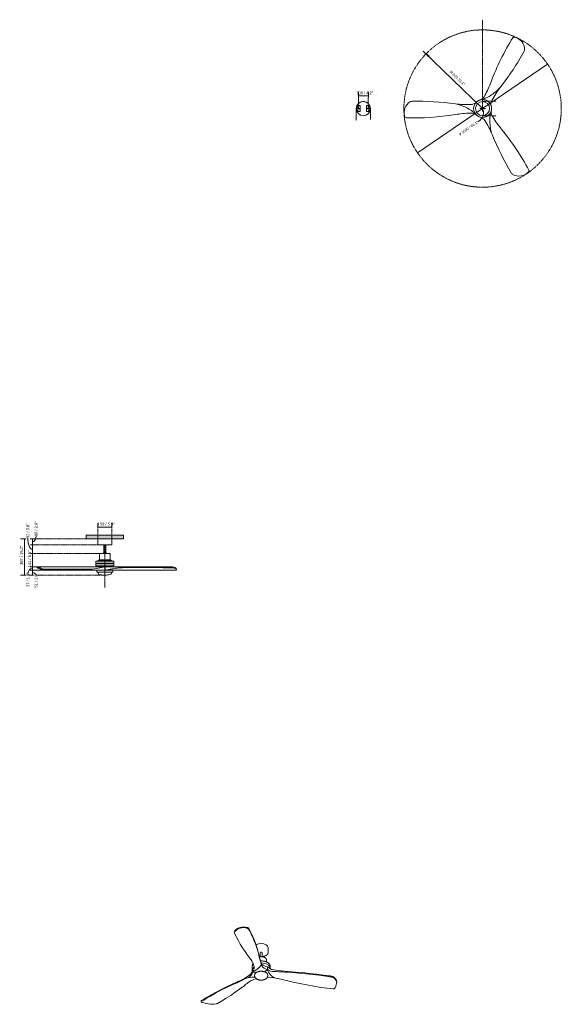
# Model space of a CAD drawing. Header units: millimetres. Extents: x 5686 to 11466, y -2971 to 7544.
import ezdxf

# ---------------------------------------------------------------- set-up
doc = ezdxf.new("R2010")
doc.units = ezdxf.units.MM
doc.linetypes.add('Dash', pattern=[6, 3, -3])
doc.layers.add('A-ANNO-DIMS', color=7, linetype='Dash', lineweight=9, true_color=0xd2d2d2)
for name, color, linetype, lineweight in [('A-ANNO-DIMS-14', 7, 'Continuous', 9), ('A-CLNG', 7, 'Continuous', 9), ('E-LITE-EQPM', 7, 'Continuous', 20)]:
    doc.layers.add(name, color=color, linetype=linetype, lineweight=lineweight)
doc.styles.add('Arial', font='arial.ttf', dxfattribs={"height": 28})
doc.styles.add('Arial Narrow', font='ARIALN.TTF', dxfattribs={"height": 30.8})
doc.dimstyles.new('Diameter_-_3mm_Arial', dxfattribs={"dimscale": 304.8, "dimtxt": 28.567263, "dimasz": 0, "dimexe": 0.110236, "dimexo": 0, "dimgap": 0.068898, "dimtad": 1, "dimjust": 3, "dimdec": 0, "dimzin": 0, "dimdsep": 46, "dimtxsty": 'Arial', "dimblk1": 'NONE', "dimblk2": 'NONE', "dimsah": 1, "dimcen": 0.09, "dimadec": 0, "dimazin": 0, "dimtfac": 1, "dimtdec": 4, "dimtix": 1, "dimtmove": 0, "dimatfit": 2, "dimfxl": 1, "dimtvp": 1, "dimtolj": 1, "dimtzin": 0, "dimarcsym": 2})
doc.dimstyles.new('FARO_-_2_2mm_Arial_Narrow_mm_Inch_Left', dxfattribs={"dimscale": 304.8, "dimtxt": 31.521674, "dimasz": 0, "dimexe": 0.137795, "dimexo": 0.0625, "dimgap": 0.022966, "dimtad": 1, "dimdec": 0, "dimzin": 0, "dimdsep": 46, "dimtxsty": 'Arial Narrow', "dimblk1": 'NONE', "dimblk2": 'NONE', "dimsah": 1, "dimcen": 0.09, "dimadec": 0, "dimazin": 0, "dimtfac": 1, "dimtdec": 4, "dimtix": 1, "dimtmove": 0, "dimatfit": 3, "dimfxl": 0.045932, "dimfxlon": 1, "dimtvp": 1, "dimtolj": 1, "dimtzin": 0, "dimarcsym": 2})
doc.dimstyles.new('FARO_-_2_2mm_Arial_Narrow_mm_Inch_Left_1', dxfattribs={"dimscale": 304.8, "dimtxt": 31.521674, "dimasz": 0, "dimexe": 0.137795, "dimexo": 0.0625, "dimgap": 0.022966, "dimtad": 1, "dimdec": 0, "dimzin": 0, "dimdsep": 46, "dimtxsty": 'Arial Narrow', "dimblk1": 'NONE', "dimblk2": 'NONE', "dimsah": 1, "dimcen": 0.09, "dimadec": 0, "dimazin": 0, "dimtfac": 1, "dimtdec": 4, "dimtix": 1, "dimtmove": 1, "dimatfit": 3, "dimfxl": 0.045932, "dimfxlon": 1, "dimtvp": 1, "dimtolj": 1, "dimtzin": 0, "dimarcsym": 2})
doc.dimstyles.new('Radial_-_3mm_Arial', dxfattribs={"dimscale": 304.8, "dimtxt": 28.567263, "dimasz": 0.137795, "dimexe": 0.137795, "dimexo": 0, "dimgap": 0.080381, "dimtad": 1, "dimjust": 3, "dimdec": 0, "dimzin": 0, "dimdsep": 46, "dimtxsty": 'Arial', "dimsah": 1, "dimcen": 0.09, "dimdle": 0.137795, "dimadec": 0, "dimazin": 0, "dimtfac": 1, "dimtdec": 4, "dimtix": 1, "dimtmove": 0, "dimatfit": 2, "dimfxl": 1, "dimtvp": 1, "dimtfill": 1, "dimtolj": 1, "dimtzin": 0, "dimarcsym": 2})

# ---------------------------------------------------------------- blocks, each defined once
blk = doc.blocks.new('33464 - 33463 LANTAU-G LED Matt nickel ceiling fan-500304-00 Isometrico PDF')
at = {"layer": 'E-LITE-EQPM', "color": 251, "lineweight": 9, "true_color": 0x636466}
for p, q in [((2113, -2195), (2112, -2200)), ((2112, -2200), (2112, -2208)), ((2145, -2163), (2145, -2163)), ((2158, -2156), (2159, -2156)), ((2174, -2158), (2174, -2158)), ((2174, -2158), (2174, -2158)), ((2246, -2150), (2246, -2150)), ((2114, -2212), (2130, -2247)), ((2345, -2336), (2344, -2337)), ((2388, -2422), (2391, -2416)), ((2473, -2418), (2473, -2367)), ((2254, -2446), (2270, -2468)), ((2388, -2420), (2388, -2463)), ((2409, -2463), (2409, -2420)), ((2456, -2519), (2456, -2497)), ((2303, -2563), (2303, -2584)), ((2303, -2584), (2303, -2601)), ((2307, -2595), (2306, -2597)), ((2306, -2627), (2306, -2597)), ((2306, -2597), (2306, -2597)), ((2345, -2633), (2306, -2627)), ((2306, -2627), (2306, -2627)), ((2306, -2627), (2306, -2627)), ((2307, -2626), (2346, -2632)), ((2307, -2626), (2307, -2626)), ((2315, -2583), (2313, -2586)), ((2315, -2583), (2321, -2574)), ((2322, -2571), (2321, -2574)), ((2322, -2571), (2322, -2569)), ((2364, -2590), (2363, -2591)), ((2428, -2623), (2464, -2602)), ((2466, -2603), (2430, -2623)), ((2449, -2566), (2464, -2571)), ((2450, -2595), (2450, -2595)), ((2450, -2595), (2450, -2595)), ((2464, -2571), (2464, -2571)), ((2464, -2573), (2466, -2572)), ((2465, -2602), (2464, -2602)), ((2465, -2602), (2465, -2571)), ((2466, -2572), (2466, -2602)), ((2466, -2572), (2466, -2572)), ((2466, -2602), (2466, -2603)), ((2466, -2603), (2466, -2602)), ((2466, -2603), (2466, -2602)), ((2466, -2603), (2466, -2603)), ((2466, -2603), (2466, -2603)), ((2481, -2583), (2478, -2581)), ((2481, -2583), (2492, -2590)), ((2496, -2593), (2492, -2590)), ((2493, -2579), (2493, -2563)), ((2493, -2591), (2493, -2579)), ((2496, -2593), (2509, -2598)), ((2515, -2600), (2509, -2598)), ((2515, -2600), (2529, -2604)), ((2534, -2605), (2529, -2604)), ((2141, -2733), (2149, -2729)), ((2141, -2733), (2141, -2733)), ((2275, -2657), (2275, -2657)), ((2303, -2638), (2303, -2638)), ((2303, -2638), (2303, -2638)), ((2328, -2660), (2328, -2666)), ((2468, -2666), (2468, -2660)), ((2514, -2686), (2576, -2697)), ((2728, -2633), (2688, -2630)), ((2728, -2633), (2728, -2633)), ((2801, -2638), (2728, -2633)), ((2728, -2633), (2728, -2633)), ((3150, -2680), (3089, -2671)), ((3137, -2670), (3137, -2669)), ((3137, -2669), (3137, -2669)), ((3143, -2670), (3143, -2670)), ((3163, -2676), (3163, -2676)), ((3172, -2682), (3172, -2682)), ((3204, -2737), (3204, -2732)), ((1968, -2822), (1911, -2853)), ((2149, -2737), (2087, -2765)), ((2167, -2810), (2167, -2810)), ((2212, -2777), (2236, -2758)), ((2212, -2777), (2212, -2777)), ((3098, -2800), (3098, -2800)), ((3204, -2743), (3204, -2735)), ((1756, -2936), (1756, -2945)), ((1757, -2934), (1758, -2934)), ((1757, -2944), (1758, -2942)), ((1757, -2946), (1757, -2944)), ((1758, -2942), (1761, -2940)), ((1785, -2926), (1761, -2940)), ((1810, -2911), (1785, -2926)), ((1832, -2897), (1810, -2911)), ((1856, -2884), (1832, -2897)), ((1911, -2853), (1856, -2884)), ((1931, -2964), (1974, -2938)), ((1975, -2938), (1953, -2951)), ((2025, -2907), (2025, -2907)), ((2074, -2875), (2073, -2876)), ((2121, -2843), (2121, -2843)), ((1953, -2951), (1931, -2964)), ((1931, -2964), (1931, -2964))]:
    blk.add_line(p, q, dxfattribs=at)
for points in [[(2123, -2181, 0), (2118, -2188, 0), (2113, -2195, 0)], [(2114, -2203, 0), (2113, -2208, 0), (2114, -2212, 0)], [(2174, -2158, 0), (2157, -2164, 0), (2142, -2173, 0), (2130, -2182, 0), (2121, -2192, 0), (2114, -2203, 0)], [(2174, -2150, 0), (2158, -2156, 0), (2145, -2163, 0), (2133, -2172, 0), (2123, -2181, 0)], [(2246, -2150, 0), (2227, -2146, 0), (2209, -2144, 0), (2191, -2146, 0), (2174, -2150, 0)], [(2244, -2158, 0), (2226, -2154, 0), (2208, -2152, 0), (2190, -2154, 0), (2174, -2158, 0)], [(2252, -2161, 0), (2248, -2160, 0), (2244, -2158, 0)], [(2252, -2152, 0), (2249, -2151, 0), (2246, -2150, 0)], [(2246, -2150, 0), (2246, -2150, 0), (2246, -2150, 0)], [(2266, -2162, 0), (2264, -2160, 0), (2262, -2158, 0), (2259, -2156, 0), (2255, -2154, 0), (2252, -2152, 0)], [(2266, -2171, 0), (2263, -2168, 0), (2260, -2165, 0), (2256, -2163, 0), (2252, -2161, 0)], [(2289, -2207, 0), (2278, -2185, 0), (2266, -2162, 0)], [(2287, -2211, 0), (2276, -2191, 0), (2266, -2171, 0)], [(2377, -2454, 0), (2367, -2413, 0), (2355, -2371, 0), (2342, -2330, 0), (2326, -2289, 0), (2309, -2248, 0), (2289, -2207, 0)], [(2119, -2223, 0), (2122, -2229, 0), (2125, -2236, 0)], [(2130, -2247, 0), (2152, -2288, 0), (2175, -2328, 0), (2200, -2368, 0), (2226, -2407, 0), (2254, -2446, 0)], [(2305, -2248, 0), (2296, -2230, 0), (2287, -2211, 0)], [(2378, -2468, 0), (2368, -2424, 0), (2355, -2379, 0), (2341, -2335, 0), (2324, -2292, 0), (2305, -2248, 0)], [(2473, -2367, 0), (2467, -2350, 0), (2451, -2336, 0), (2427, -2327, 0), (2398, -2323, 0), (2369, -2327, 0), (2345, -2336, 0)], [(2391, -2416, 0), (2401, -2415, 0), (2408, -2419, 0), (2408, -2422, 0)], [(2473, -2418, 0), (2473, -2420, 0), (2473, -2422, 0), (2472, -2424, 0), (2472, -2425, 0), (2471, -2427, 0), (2471, -2429, 0), (2470, -2431, 0), (2469, -2433, 0), (2468, -2434, 0), (2467, -2436, 0), (2465, -2438, 0), (2464, -2439, 0), (2463, -2441, 0), (2461, -2442, 0), (2459, -2444, 0), (2458, -2445, 0), (2456, -2447, 0), (2454, -2448, 0), (2452, -2449, 0), (2450, -2450, 0)], [(2270, -2468, 0), (2278, -2478, 0), (2285, -2489, 0)], [(2285, -2489, 0), (2292, -2498, 0), (2298, -2508, 0)], [(2298, -2508, 0), (2303, -2518, 0), (2307, -2528, 0)], [(2378, -2460, 0), (2378, -2457, 0), (2377, -2454, 0)], [(2386, -2491, 0), (2382, -2475, 0), (2378, -2460, 0)], [(2378, -2461, 0), (2380, -2461, 0), (2383, -2462, 0), (2385, -2462, 0), (2388, -2462, 0)], [(2384, -2492, 0), (2381, -2480, 0), (2378, -2468, 0)], [(2456, -2497, 0), (2455, -2495, 0), (2455, -2494, 0), (2455, -2492, 0), (2455, -2491, 0), (2454, -2490, 0), (2454, -2488, 0), (2453, -2487, 0), (2453, -2486, 0), (2452, -2484, 0), (2451, -2483, 0), (2450, -2482, 0), (2449, -2481, 0), (2448, -2480, 0), (2447, -2478, 0), (2445, -2477, 0), (2444, -2476, 0), (2443, -2475, 0), (2441, -2474, 0), (2439, -2473, 0), (2438, -2472, 0), (2436, -2471, 0), (2434, -2470, 0), (2433, -2470, 0), (2431, -2469, 0), (2429, -2468, 0), (2427, -2467, 0), (2425, -2467, 0), (2423, -2466, 0), (2421, -2466, 0), (2419, -2465, 0), (2417, -2465, 0), (2414, -2464, 0), (2412, -2464, 0), (2410, -2464, 0), (2408, -2463, 0), (2405, -2463, 0), (2403, -2463, 0), (2401, -2463, 0), (2399, -2463, 0), (2396, -2463, 0), (2394, -2463, 0), (2392, -2463, 0), (2390, -2463, 0), (2387, -2463, 0), (2385, -2464, 0), (2383, -2464, 0), (2381, -2464, 0), (2379, -2465, 0)], [(2391, -2516, 0), (2387, -2504, 0), (2384, -2492, 0)], [(2407, -2544, 0), (2399, -2528, 0), (2392, -2511, 0), (2386, -2491, 0)], [(2493, -2563, 0), (2493, -2561, 0), (2493, -2559, 0), (2492, -2556, 0), (2492, -2554, 0), (2491, -2552, 0), (2490, -2550, 0), (2489, -2547, 0), (2488, -2545, 0), (2487, -2543, 0), (2485, -2541, 0), (2484, -2539, 0), (2482, -2537, 0), (2480, -2535, 0), (2478, -2533, 0), (2476, -2531, 0), (2474, -2529, 0), (2472, -2528, 0), (2469, -2526, 0), (2466, -2524, 0), (2464, -2523, 0), (2461, -2521, 0), (2458, -2520, 0), (2455, -2519, 0), (2452, -2517, 0), (2449, -2516, 0), (2446, -2515, 0), (2442, -2514, 0), (2439, -2513, 0), (2436, -2512, 0), (2432, -2511, 0), (2429, -2510, 0), (2425, -2510, 0), (2421, -2509, 0), (2418, -2509, 0), (2414, -2508, 0), (2410, -2508, 0), (2407, -2508, 0), (2403, -2507, 0), (2399, -2507, 0), (2395, -2507, 0), (2391, -2508, 0), (2391, -2508, 0)], [(2398, -2537, 0), (2394, -2527, 0), (2391, -2516, 0)], [(2408, -2462, 0), (2409, -2462, 0), (2412, -2462, 0), (2415, -2462, 0), (2418, -2461, 0), (2420, -2461, 0), (2423, -2460, 0), (2426, -2459, 0), (2429, -2459, 0), (2431, -2458, 0), (2434, -2457, 0), (2437, -2456, 0), (2439, -2455, 0), (2442, -2454, 0), (2444, -2453, 0), (2446, -2452, 0), (2448, -2451, 0), (2450, -2450, 0)], [(2303, -2611, 0), (2301, -2620, 0), (2297, -2631, 0), (2291, -2641, 0), (2283, -2650, 0)], [(2303, -2563, 0), (2303, -2561, 0), (2303, -2559, 0), (2304, -2556, 0), (2304, -2554, 0), (2305, -2552, 0), (2306, -2550, 0), (2307, -2547, 0), (2308, -2545, 0), (2309, -2543, 0), (2311, -2541, 0), (2312, -2539, 0)], [(2305, -2598, 0), (2304, -2604, 0), (2303, -2611, 0)], [(2303, -2601, 0), (2303, -2603, 0), (2303, -2605, 0), (2303, -2606, 0)], [(2306, -2628, 0), (2304, -2633, 0), (2303, -2638, 0)], [(2306, -2628, 0), (2304, -2633, 0), (2303, -2638, 0)], [(2306, -2597, 0), (2306, -2598, 0), (2305, -2598, 0)], [(2306, -2597, 0), (2306, -2597, 0), (2306, -2597, 0)], [(2306, -2597, 0), (2306, -2597, 0), (2306, -2597, 0)], [(2307, -2626, 0), (2306, -2625, 0), (2307, -2625, 0)], [(2306, -2627, 0), (2306, -2627, 0), (2306, -2628, 0), (2306, -2628, 0)], [(2307, -2528, 0), (2308, -2529, 0), (2308, -2529, 0)], [(2308, -2529, 0), (2308, -2528, 0), (2307, -2528, 0)], [(2313, -2586, 0), (2309, -2590, 0), (2307, -2595, 0)], [(2307, -2625, 0), (2309, -2619, 0), (2313, -2613, 0)], [(2307, -2626, 0), (2315, -2622, 0), (2322, -2618, 0)], [(2307, -2626, 0), (2307, -2626, 0), (2307, -2626, 0)], [(2308, -2529, 0), (2315, -2545, 0), (2321, -2562, 0)], [(2313, -2613, 0), (2320, -2600, 0), (2323, -2588, 0), (2324, -2585, 0)], [(2321, -2562, 0), (2324, -2575, 0), (2324, -2585, 0)], [(2324, -2577, 0), (2324, -2575, 0), (2321, -2562, 0)], [(2322, -2618, 0), (2340, -2608, 0), (2356, -2597, 0), (2371, -2584, 0)], [(2468, -2660, 0), (2468, -2658, 0), (2468, -2657, 0), (2467, -2655, 0), (2467, -2653, 0), (2467, -2651, 0), (2466, -2650, 0), (2465, -2648, 0), (2464, -2647, 0), (2463, -2645, 0), (2462, -2643, 0), (2461, -2642, 0), (2460, -2640, 0), (2458, -2639, 0), (2457, -2638, 0), (2455, -2636, 0), (2454, -2635, 0), (2452, -2634, 0), (2450, -2632, 0), (2448, -2631, 0), (2446, -2630, 0), (2444, -2629, 0), (2442, -2628, 0), (2440, -2627, 0), (2438, -2626, 0), (2435, -2625, 0), (2433, -2624, 0), (2431, -2623, 0), (2428, -2623, 0), (2426, -2622, 0), (2423, -2621, 0), (2420, -2621, 0), (2418, -2620, 0), (2415, -2620, 0), (2412, -2620, 0), (2410, -2619, 0), (2407, -2619, 0), (2404, -2619, 0), (2402, -2619, 0), (2399, -2619, 0), (2396, -2619, 0), (2393, -2619, 0), (2390, -2619, 0), (2388, -2619, 0), (2385, -2619, 0), (2382, -2620, 0), (2380, -2620, 0), (2377, -2621, 0), (2374, -2621, 0), (2372, -2622, 0), (2369, -2622, 0), (2367, -2623, 0), (2364, -2624, 0), (2362, -2625, 0), (2360, -2625, 0), (2357, -2626, 0), (2355, -2627, 0), (2353, -2628, 0), (2351, -2629, 0), (2349, -2630, 0)], [(2371, -2584, 0), (2384, -2571, 0), (2395, -2557, 0)], [(2371, -2567, 0), (2371, -2567, 0), (2371, -2567, 0), (2371, -2567, 0), (2371, -2567, 0), (2371, -2567, 0), (2371, -2567, 0), (2371, -2567, 0), (2371, -2567, 0), (2371, -2567, 0), (2371, -2567, 0)], [(2396, -2556, 0), (2398, -2550, 0), (2399, -2544, 0), (2398, -2537, 0)], [(2407, -2560, 0), (2402, -2549, 0), (2398, -2538, 0)], [(2400, -2530, 0), (2423, -2531, 0), (2453, -2539, 0), (2476, -2553, 0), (2490, -2570, 0), (2493, -2589, 0)], [(2420, -2554, 0), (2418, -2553, 0), (2407, -2544, 0)], [(2450, -2595, 0), (2431, -2585, 0), (2416, -2574, 0), (2407, -2560, 0)], [(2450, -2595, 0), (2431, -2585, 0), (2416, -2574, 0), (2407, -2560, 0)], [(2449, -2566, 0), (2433, -2560, 0), (2426, -2557, 0), (2421, -2555, 0), (2419, -2554, 0)], [(2464, -2601, 0), (2457, -2598, 0), (2450, -2595, 0)], [(2464, -2601, 0), (2457, -2598, 0), (2450, -2595, 0)], [(2465, -2571, 0), (2464, -2571, 0), (2464, -2571, 0)], [(2464, -2571, 0), (2464, -2571, 0), (2464, -2571, 0)], [(2464, -2602, 0), (2464, -2602, 0), (2464, -2601, 0), (2464, -2601, 0)], [(2465, -2572, 0), (2465, -2571, 0), (2465, -2571, 0)], [(2467, -2573, 0), (2466, -2572, 0), (2466, -2572, 0)], [(2467, -2603, 0), (2467, -2603, 0), (2466, -2603, 0), (2466, -2603, 0)], [(2466, -2603, 0), (2466, -2603, 0), (2466, -2603, 0)], [(2466, -2603, 0), (2468, -2609, 0), (2470, -2614, 0)], [(2466, -2603, 0), (2466, -2603, 0), (2466, -2603, 0), (2466, -2603, 0), (2466, -2603, 0), (2466, -2603, 0)], [(2478, -2581, 0), (2473, -2576, 0), (2467, -2573, 0)], [(2478, -2608, 0), (2473, -2605, 0), (2467, -2603, 0)], [(2470, -2614, 0), (2477, -2629, 0), (2486, -2642, 0), (2497, -2656, 0)], [(2534, -2621, 0), (2517, -2620, 0), (2502, -2618, 0), (2489, -2613, 0), (2478, -2608, 0)], [(2688, -2622, 0), (2611, -2615, 0), (2534, -2605, 0)], [(2582, -2623, 0), (2558, -2622, 0), (2534, -2621, 0)], [(2584, -2623, 0), (2583, -2623, 0), (2582, -2623, 0)], [(2615, -2625, 0), (2599, -2624, 0), (2584, -2623, 0)], [(2649, -2627, 0), (2632, -2626, 0), (2615, -2625, 0)], [(2688, -2630, 0), (2669, -2629, 0), (2649, -2627, 0)], [(3137, -2670, 0), (3063, -2659, 0), (2989, -2649, 0), (2914, -2641, 0), (2839, -2633, 0), (2764, -2627, 0), (2688, -2622, 0)], [(1814, -2900, 0), (1865, -2870, 0), (1918, -2841, 0), (1972, -2813, 0), (2027, -2785, 0), (2083, -2759, 0), (2141, -2733, 0)], [(2141, -2733, 0), (2083, -2759, 0), (2027, -2785, 0), (1971, -2813, 0), (1918, -2841, 0), (1865, -2870, 0), (1814, -2900, 0)], [(2148, -2729, 0), (2145, -2731, 0), (2141, -2733, 0)], [(2191, -2710, 0), (2170, -2720, 0), (2148, -2729, 0)], [(2273, -2677, 0), (2212, -2708, 0), (2149, -2737, 0)], [(2149, -2729, 0), (2170, -2720, 0), (2191, -2710, 0)], [(2272, -2661, 0), (2246, -2679, 0), (2219, -2696, 0), (2191, -2710, 0)], [(2191, -2710, 0), (2219, -2696, 0), (2246, -2679, 0), (2259, -2671, 0)], [(2237, -2695, 0), (2251, -2689, 0), (2261, -2686, 0), (2274, -2684, 0)], [(2260, -2740, 0), (2271, -2732, 0), (2282, -2725, 0)], [(2281, -2653, 0), (2277, -2657, 0), (2272, -2661, 0)], [(2303, -2638, 0), (2299, -2652, 0), (2288, -2665, 0), (2273, -2677, 0)], [(2303, -2638, 0), (2299, -2652, 0), (2288, -2665, 0), (2273, -2677, 0)], [(2274, -2684, 0), (2300, -2683, 0), (2327, -2683, 0)], [(2283, -2650, 0), (2282, -2652, 0), (2281, -2653, 0)], [(2281, -2653, 0), (2282, -2652, 0), (2283, -2650, 0)], [(2282, -2725, 0), (2292, -2719, 0), (2303, -2714, 0)], [(2303, -2714, 0), (2304, -2713, 0), (2304, -2713, 0)], [(2304, -2713, 0), (2321, -2705, 0), (2339, -2698, 0)], [(2327, -2683, 0), (2332, -2683, 0)], [(2328, -2660, 0), (2328, -2658, 0), (2328, -2657, 0), (2329, -2655, 0), (2329, -2653, 0), (2329, -2651, 0), (2330, -2650, 0), (2331, -2648, 0), (2332, -2647, 0), (2333, -2645, 0), (2334, -2643, 0), (2335, -2642, 0), (2336, -2640, 0), (2338, -2639, 0), (2339, -2638, 0), (2341, -2636, 0), (2342, -2635, 0), (2344, -2634, 0), (2346, -2632, 0), (2348, -2631, 0), (2349, -2630, 0)], [(2328, -2666, 0), (2328, -2669, 0), (2328, -2671, 0), (2329, -2673, 0), (2329, -2676, 0), (2330, -2678, 0), (2331, -2680, 0), (2332, -2682, 0), (2333, -2684, 0), (2334, -2686, 0), (2335, -2688, 0), (2337, -2689, 0), (2338, -2691, 0), (2340, -2693, 0), (2341, -2694, 0), (2343, -2696, 0), (2345, -2697, 0), (2347, -2699, 0), (2348, -2700, 0), (2350, -2701, 0), (2352, -2702, 0), (2354, -2703, 0), (2357, -2704, 0), (2359, -2705, 0), (2361, -2706, 0), (2363, -2707, 0), (2365, -2708, 0), (2368, -2709, 0), (2370, -2709, 0), (2372, -2710, 0), (2375, -2711, 0), (2377, -2711, 0), (2380, -2712, 0), (2382, -2712, 0), (2385, -2712, 0), (2387, -2713, 0), (2390, -2713, 0), (2392, -2713, 0), (2395, -2713, 0), (2397, -2713, 0), (2400, -2713, 0), (2402, -2713, 0), (2405, -2713, 0), (2407, -2713, 0), (2410, -2713, 0), (2413, -2712, 0), (2415, -2712, 0), (2417, -2711, 0), (2420, -2711, 0), (2422, -2710, 0), (2425, -2710, 0), (2427, -2709, 0), (2429, -2708, 0), (2432, -2708, 0), (2434, -2707, 0), (2436, -2706, 0), (2438, -2705, 0), (2440, -2704, 0), (2443, -2703, 0), (2444, -2702, 0)], [(2339, -2698, 0), (2344, -2697, 0)], [(2468, -2666, 0), (2468, -2669, 0), (2468, -2671, 0), (2467, -2673, 0), (2467, -2676, 0), (2466, -2678, 0), (2465, -2680, 0), (2464, -2682, 0), (2463, -2684, 0), (2462, -2686, 0), (2461, -2688, 0), (2459, -2689, 0), (2458, -2691, 0), (2456, -2693, 0), (2455, -2694, 0), (2453, -2696, 0), (2451, -2697, 0), (2449, -2699, 0), (2448, -2700, 0), (2446, -2701, 0), (2444, -2702, 0)], [(2462, -2685, 0), (2465, -2685, 0), (2490, -2683, 0), (2514, -2686, 0)], [(2462, -2685, 0), (2465, -2685, 0), (2490, -2683, 0), (2514, -2686, 0)], [(2497, -2656, 0), (2510, -2669, 0), (2525, -2681, 0)], [(2525, -2681, 0), (2526, -2682, 0), (2527, -2682, 0)], [(2527, -2682, 0), (2534, -2687, 0), (2544, -2690, 0), (2554, -2693, 0)], [(2554, -2693, 0), (2571, -2696, 0), (2628, -2708, 0)], [(2628, -2708, 0), (2648, -2713, 0), (2668, -2717, 0)], [(2668, -2717, 0), (2739, -2734, 0), (2812, -2750, 0), (2885, -2765, 0), (2959, -2778, 0), (3034, -2791, 0)], [(3089, -2671, 0), (3018, -2661, 0), (2946, -2652, 0), (2874, -2645, 0), (2801, -2638, 0), (2728, -2633, 0)], [(2914, -2641, 0), (2989, -2649, 0), (3063, -2659, 0), (3137, -2669, 0)], [(3150, -2671, 0), (3143, -2670, 0), (3137, -2670, 0)], [(3163, -2676, 0), (3157, -2673, 0), (3150, -2671, 0)], [(3163, -2684, 0), (3157, -2681, 0), (3150, -2680, 0)], [(3181, -2689, 0), (3172, -2682, 0), (3163, -2676, 0)], [(3204, -2739, 0), (3201, -2727, 0), (3196, -2715, 0), (3188, -2704, 0), (3177, -2693, 0), (3163, -2684, 0)], [(3204, -2732, 0), (3202, -2720, 0), (3197, -2709, 0), (3190, -2698, 0), (3181, -2689, 0)], [(1856, -2884, 0), (1911, -2853, 0), (1968, -2822, 0), (2027, -2793, 0), (2087, -2765, 0), (2149, -2737, 0)], [(2087, -2765, 0), (2027, -2793, 0), (1968, -2822, 0)], [(1974, -2938, 0), (2025, -2907, 0), (2073, -2876, 0), (2121, -2843, 0), (2167, -2810, 0), (2212, -2777, 0)], [(2236, -2758, 0), (2224, -2767, 0), (2218, -2772, 0)], [(2236, -2758, 0), (2247, -2749, 0), (2260, -2740, 0)], [(3034, -2791, 0), (3066, -2795, 0), (3098, -2800, 0)], [(3098, -2800, 0), (3133, -2804, 0), (3168, -2808, 0)], [(3168, -2808, 0), (3173, -2808, 0), (3177, -2806, 0), (3181, -2804, 0), (3184, -2800, 0)], [(3184, -2800, 0), (3186, -2797, 0), (3188, -2794, 0)], [(3188, -2794, 0), (3195, -2779, 0), (3200, -2765, 0), (3203, -2751, 0), (3204, -2739, 0)], [(1760, -2932, 0), (1758, -2934, 0), (1757, -2935, 0), (1756, -2936, 0)], [(1761, -2940, 0), (1758, -2942, 0), (1757, -2944, 0), (1757, -2946, 0)], [(1814, -2900, 0), (1787, -2916, 0), (1760, -2932, 0)], [(1761, -2932, 0), (1787, -2916, 0), (1814, -2900, 0)], [(1761, -2940, 0), (1785, -2926, 0), (1810, -2911, 0)], [(1759, -2947, 0), (1761, -2947, 0), (1763, -2948, 0)], [(1763, -2948, 0), (1773, -2951, 0), (1786, -2955, 0), (1800, -2959, 0), (1817, -2964, 0)], [(1817, -2964, 0), (1836, -2968, 0), (1856, -2970, 0), (1876, -2971, 0), (1897, -2971, 0), (1917, -2968, 0)], [(1917, -2968, 0), (1925, -2967, 0), (1931, -2964, 0)]]:
    blk.add_polyline3d(points, dxfattribs=at)
at = {"layer": 'E-LITE-EQPM', "color": 251, "true_color": 0x636466}
blk.add_arc((1761, -2943), 4.52, 204.8693, 244.671, dxfattribs=at)
blk = doc.blocks.new('33464 - 33464 LANTAU-G Matt nickel ceiling fan-500302-Planta_PDF Fixing Holes')
at = {"layer": 'E-LITE-EQPM'}
blk.add_line((138, -146), (138, -146), dxfattribs=at)
for centre, radius, start, end in [((-61, 0), 3, 149.3636, 164.7826), ((-60, 19), 3.25, 90, 270), ((-61, 0), 3, 104.5666, 119.8688), ((-60, 19), 3.25, 270, 90), ((59, 19), 3.25, 90, 270), ((59, 19), 3.25, 270, 90), ((0, 0), 72.5, 18.6749, 20.2489), ((0, 0), 72.5, 359.2657, 0.8567), ((-61, 0), 3, 198.2047, 210.6364), ((-61, 0), 3, 240.1312, 255.4334), ((-60, -19), 3.25, 90, 270), ((-60, -19), 3.25, 270, 90), ((59, -19), 3.25, 90, 270), ((59, -19), 3.25, 270, 90), ((0, 0), 72.5, 339.7511, 341.3251)]:
    blk.add_arc(centre, radius, start, end, dxfattribs=at)
blk = doc.blocks.new('DIMBLOCK1-Alzado_PDF')
at = {"layer": 'A-ANNO-DIMS-14', "color": 251, "true_color": 0x5b5b5b, "transparency": 16777216}
for p, q in [((6519, 2112), (6519, 2168)), ((6519, 2126), (6669, 2126)), ((6519, 2126), (6519, 2112)), ((6669, 2112), (6669, 2168)), ((6669, 2126), (6669, 2112))]:
    blk.add_line(p, q, dxfattribs=at)
at = {"layer": 'A-ANNO-DIMS-14', "color": 0, "transparency": 16777216, "insert": (6519, 2173), "char_height": 30.8, "width": 180.12, "attachment_point": 1, "line_spacing_factor": 0.974696, "style": 'Arial Narrow'}
blk.add_mtext('150 / 5.9"', dxfattribs=at)
blk = doc.blocks.new('_None')
blk = doc.blocks.new('DIMBLOCK2-Alzado_PDF')
at = {"layer": 'A-ANNO-DIMS-14', "color": 251, "true_color": 0x5b5b5b, "transparency": 16777216}
for p, q in [((5821, 2000), (5807, 2000)), ((5821, 2000), (5821, 1934)), ((5821, 2000), (5863, 2000)), ((5821, 1934), (5807, 1934)), ((5821, 1934), (5863, 1934))]:
    blk.add_line(p, q, dxfattribs=at)
blk.add_ellipse((5821, 2029), major_axis=(0, 62.3), ratio=0.6353, start_param=3.141593, end_param=4.712389, dxfattribs=at)
at = {"layer": 'A-ANNO-DIMS-14', "color": 0, "transparency": 16777216, "insert": (5846, 2029), "char_height": 30.8, "width": 156.71, "attachment_point": 1, "rotation": 90, "line_spacing_factor": 0.974696, "style": 'Arial Narrow'}
blk.add_mtext('66 / 2.6"', dxfattribs=at)
blk = doc.blocks.new('DIMBLOCK3-Alzado_PDF')
at = {"layer": 'A-ANNO-DIMS-14', "color": 251, "true_color": 0x5b5b5b, "transparency": 16777216}
for p, q in [((5821, 1934), (5807, 1934)), ((5821, 1934), (5821, 1842)), ((5821, 1934), (5863, 1934)), ((5821, 1842), (5807, 1842)), ((5821, 1842), (5863, 1842))]:
    blk.add_line(p, q, dxfattribs=at)
blk.add_ellipse((5821, 2008), major_axis=(0, 120), ratio=0.414826, start_param=1.570796, end_param=3.141593, dxfattribs=at)
at = {"layer": 'A-ANNO-DIMS-14', "color": 0, "transparency": 16777216, "insert": (5757, 2008), "char_height": 30.8, "width": 156.71, "attachment_point": 1, "rotation": 90, "line_spacing_factor": 0.974696, "style": 'Arial Narrow'}
blk.add_mtext('92 / 3.6"', dxfattribs=at)
blk = doc.blocks.new('DIMBLOCK4-Alzado_PDF')
at = {"layer": 'A-ANNO-DIMS-14', "color": 251, "true_color": 0x5b5b5b, "transparency": 16777216}
for p, q in [((5821, 1842), (5807, 1842)), ((5821, 1842), (5821, 1701)), ((5821, 1842), (5863, 1842)), ((5821, 1701), (5807, 1701)), ((5821, 1701), (5863, 1701))]:
    blk.add_line(p, q, dxfattribs=at)
at = {"layer": 'A-ANNO-DIMS-14', "color": 0, "transparency": 16777216, "insert": (5775, 1696), "char_height": 30.8, "width": 180.12, "attachment_point": 1, "rotation": 90, "line_spacing_factor": 0.974696, "style": 'Arial Narrow'}
blk.add_mtext('141 / 5.5"', dxfattribs=at)
blk = doc.blocks.new('DIMBLOCK5-Alzado_PDF')
at = {"layer": 'A-ANNO-DIMS-14', "color": 251, "true_color": 0x5b5b5b, "transparency": 16777216}
for p, q in [((5821, 1701), (5807, 1701)), ((5821, 1701), (5821, 1664)), ((5821, 1701), (5863, 1701)), ((5821, 1664), (5807, 1664)), ((5821, 1664), (5863, 1664))]:
    blk.add_line(p, q, dxfattribs=at)
blk.add_ellipse((5821, 1617), major_axis=(0, 65.7), ratio=0.758374, start_param=0, end_param=1.570796, dxfattribs=at)
at = {"layer": 'A-ANNO-DIMS-14', "color": 0, "transparency": 16777216, "insert": (5757, 1486), "char_height": 30.8, "width": 156.71, "attachment_point": 1, "rotation": 90, "line_spacing_factor": 0.974696, "style": 'Arial Narrow'}
blk.add_mtext('37 / 1.5"', dxfattribs=at)
blk = doc.blocks.new('DIMBLOCK6-Alzado_PDF')
at = {"layer": 'A-ANNO-DIMS-14', "color": 251, "true_color": 0x5b5b5b, "transparency": 16777216}
for p, q in [((5835, 1613), (5779, 1613)), ((5821, 1664), (5807, 1664)), ((5821, 1664), (5821, 1613)), ((5821, 1664), (5863, 1664)), ((5821, 1613), (5835, 1613))]:
    blk.add_line(p, q, dxfattribs=at)
blk.add_ellipse((5821, 1610), major_axis=(39.6, 0), ratio=0.71604, start_param=0, end_param=1.570796, dxfattribs=at)
at = {"layer": 'A-ANNO-DIMS-14', "color": 0, "transparency": 16777216, "insert": (5846, 1479), "char_height": 30.8, "width": 156.71, "attachment_point": 1, "rotation": 90, "line_spacing_factor": 0.974696, "style": 'Arial Narrow'}
blk.add_mtext('51 / 2.0"', dxfattribs=at)
blk = doc.blocks.new('DIMBLOCK7-Alzado_PDF')
at = {"layer": 'A-ANNO-DIMS-14', "color": 251, "true_color": 0x5b5b5b, "transparency": 16777216}
for p, q in [((5750, 2000), (5694, 2000)), ((5736, 2000), (5736, 1613)), ((5736, 2000), (5750, 2000)), ((5750, 1613), (5694, 1613)), ((5736, 1613), (5750, 1613))]:
    blk.add_line(p, q, dxfattribs=at)
at = {"layer": 'A-ANNO-DIMS-14', "color": 0, "transparency": 16777216, "insert": (5689, 1722), "char_height": 30.8, "width": 203.54, "attachment_point": 1, "rotation": 90, "line_spacing_factor": 0.974696, "style": 'Arial Narrow'}
blk.add_mtext('387 / 15.2"', dxfattribs=at)
blk = doc.blocks.new('DIMBLOCK8-Planta_PDF Fixing Holes')
at = {"layer": 'A-ANNO-DIMS-14', "color": 251, "true_color": 0x5b5b5b, "transparency": 16777216}
for p, q in [((9301, 6717), (9301, 6773)), ((9301, 6731), (9407, 6731)), ((9301, 6731), (9301, 6717)), ((9407, 6717), (9407, 6773)), ((9407, 6731), (9407, 6717))]:
    blk.add_line(p, q, dxfattribs=at)
at = {"layer": 'A-ANNO-DIMS-14', "color": 0, "transparency": 16777216, "insert": (9279, 6778), "char_height": 30.8, "width": 180.12, "attachment_point": 1, "line_spacing_factor": 0.974696, "style": 'Arial Narrow'}
blk.add_mtext('106 / 4.2"', dxfattribs=at)
blk = doc.blocks.new('DIMBLOCK9-Planta_PDF')
at = {"layer": 'A-ANNO-DIMS-14', "color": 8, "true_color": 0x787878, "transparency": 16777216}
for p, q in [((10626, 6595), (11320, 7069)), ((10626, 6595), (9933, 6121)), ((10616, 6597), (10636, 6593)), ((10624, 6585), (10628, 6605))]:
    blk.add_line(p, q, dxfattribs=at)
for start, end in [(32.066, 36.6497), (212.066, 216.6497)]:
    blk.add_arc((10626, 6595), 840, start, end, dxfattribs=at)
blk.add_ellipse((10526, 6526), major_axis=(100, 69), ratio=0.727559, start_param=4.712389, end_param=6.283185, dxfattribs=at)
at = {"layer": 'A-ANNO-DIMS-14', "color": 0, "transparency": 16777216, "insert": (10367, 6328), "char_height": 28, "width": 292.18, "attachment_point": 1, "rotation": 34.3579, "line_spacing_factor": 0.941778, "style": 'Arial'}
blk.add_mtext('ø 1680 / 66.1"', dxfattribs=at)
blk = doc.blocks.new('DIMBLOCK10-Planta_PDF')
at = {"layer": 'A-ANNO-DIMS-14', "transparency": 16777216}
blk.add_hatch(color=256, dxfattribs=at).paths.add_polyline_path([(10023, 7179), (10049, 7146), (10057, 7154)], flags=0)
for p, q in [((10626, 6595), (9992, 7208)), ((10023, 7179), (10049, 7146)), ((10057, 7154), (10023, 7179)), ((10049, 7146), (10057, 7154)), ((10596, 6594), (10656, 6595)), ((10626, 6625), (10627, 6565))]:
    blk.add_line(p, q, dxfattribs=at)
blk.add_arc((10626, 6595), 840, 133.0668, 138.7964, dxfattribs=at)
at = {"layer": 'A-ANNO-DIMS-14', "color": 0, "transparency": 16777216, "insert": (10293, 7002), "char_height": 28, "width": 245.24, "attachment_point": 1, "rotation": 315.9316, "line_spacing_factor": 0.941778, "style": 'Arial', "bg_fill": 3, "box_fill_scale": 1.25, "bg_fill_color": 256, "bg_fill_true_color": 13158600, "bg_fill_transparency": 0}
blk.add_mtext('R 840 33.1"', dxfattribs=at)

msp = doc.modelspace()

# ---------------------------------------------------------------- hatches: boundary and pattern name
at = {"layer": 'A-CLNG', "true_color": 0xe8e8e8}
msp.add_hatch(color=254, dxfattribs=at).paths.add_polyline_path([(6669.1, 2000), (6795, 2000), (6795, 2040.5), (6395, 2040.5), (6395, 2000), (6591.8, 2000)], flags=0)

# ---------------------------------------------------------------- linework, layer by layer
at = {"layer": 'A-ANNO-DIMS'}
for p, q in [((10626.2, 6595), (10626.2, 7544)), ((9300.8, 6597.1), (9300.8, 6714.1)), ((9406.8, 6597.1), (9406.8, 6714.1)), ((10626.2, 6674.2), (10771.2, 6674.2)), ((9278.5, 6595), (9278.5, 6467.4)), ((9428.5, 6595), (9428.5, 6476.7)), ((10626.2, 6515.8), (10771.2, 6515.8)), ((6519, 2000), (6519, 2108.2)), ((6669.2, 2000), (6669.2, 2108.2)), ((6395, 2000), (5796.7, 2000)), ((6519.1, 1934), (5796.7, 1934)), ((6594.1, 1934), (6594.1, 1480)), ((6536.6, 1841.9), (5796.7, 1841.9)), ((5879.6, 1701), (5796.7, 1701)), ((6004.1, 1664), (5796.7, 1664)), ((6594.1, 1612.8), (5855.1, 1612.8))]:
    msp.add_line(p, q, dxfattribs=at)
msp.add_circle((10626.2, 6595), 840, dxfattribs=at)
at = {"layer": 'A-CLNG'}
for p, q in [((6395, 2040.5), (6795, 2040.5)), ((6395, 2000), (6395, 2040.5)), ((6519.1, 2000), (6395, 2000)), ((6795, 2000), (6669.1, 2000)), ((6795, 2040.5), (6795, 2000))]:
    msp.add_line(p, q, dxfattribs=at)
at = {"layer": 'E-LITE-EQPM'}
for p, q in [((9288.7, 6626.1), (9320.5, 6626.1)), ((9320.5, 6626.1), (9320.5, 6562.1)), ((9387, 6562.1), (9387, 6626.1)), ((9387, 6626.1), (9418.8, 6626.1)), ((10555.9, 6659.2), (10552.5, 6656.6)), ((10606.8, 6690.6), (10592.3, 6684.2)), ((10717, 6623.7), (10716.4, 6627.9)), ((9320.5, 6562.1), (9288.7, 6562.1)), ((9289.8, 6594.1), (9311.8, 6594.1)), ((9308.8, 6597.1), (9292.8, 6597.1)), ((9292.8, 6591.1), (9308.8, 6591.1)), ((9300.8, 6597.1), (9300.8, 6591.1)), ((9418.8, 6562.1), (9387, 6562.1)), ((9395.8, 6594.1), (9417.8, 6594.1)), ((9414.8, 6597.1), (9398.8, 6597.1)), ((9398.8, 6591.1), (9414.8, 6591.1)), ((9406.8, 6591.1), (9406.8, 6597.1)), ((10553.1, 6530.4), (10565.8, 6521)), ((10718.7, 6563.9), (10720.4, 6579.7)), ((10605.7, 6501.9), (10609.6, 6500.3)), ((6669.1, 2000), (6519.1, 2000)), ((6519.1, 2000), (6519.1, 1934)), ((6669.1, 1934), (6669.1, 2000)), ((6519.1, 1934), (6669.1, 1934)), ((6583.6, 1934), (6583.6, 1854.3)), ((6604.6, 1854.3), (6604.6, 1934)), ((6580.9, 1841.9), (6536.6, 1841.9)), ((6536.6, 1841.9), (6536.6, 1776.9)), ((6607.3, 1854.3), (6580.9, 1854.3)), ((6580.9, 1854.3), (6580.9, 1841.9)), ((6580.9, 1841.9), (6607.3, 1841.9)), ((6607.3, 1841.9), (6607.3, 1854.3)), ((6651.6, 1841.9), (6607.3, 1841.9)), ((6651.6, 1776.9), (6651.6, 1841.9)), ((5873, 1700.3), (5873, 1689.9)), ((5873, 1689.9), (5875.6, 1689.5)), ((6320.8, 1701.5), (5879.6, 1701)), ((6528.8, 1701.5), (6320.8, 1701.5)), ((6499.1, 1759.4), (6499.1, 1739.3)), ((6499.1, 1739.3), (6689.1, 1739.3)), ((6689.1, 1733.3), (6499.1, 1733.3)), ((6499.1, 1733.3), (6499.1, 1713.2)), ((6687.2, 1761.3), (6501, 1761.3)), ((6501, 1711.3), (6687.2, 1711.3)), ((6501.1, 1739.3), (6501.1, 1733.3)), ((6528.8, 1771), (6515.6, 1761.3)), ((6515.6, 1711.3), (6528.8, 1701.5)), ((6575.5, 1771), (6528.8, 1771)), ((6528.8, 1701.5), (6659.5, 1701.5)), ((6536.6, 1776.9), (6575.5, 1776.9)), ((6612.7, 1776.9), (6575.5, 1776.9)), ((6575.5, 1776.9), (6575.5, 1771)), ((6575.5, 1771), (6612.7, 1771)), ((6596, 1664), (6596, 1701.5)), ((7250.9, 1701), (6596.8, 1701.3)), ((6596.8, 1701.3), (6596.8, 1664)), ((6612.7, 1776.9), (6651.6, 1776.9)), ((6612.7, 1771), (6612.7, 1776.9)), ((6659.5, 1771), (6612.7, 1771)), ((6672.6, 1761.3), (6659.5, 1771)), ((6659.5, 1701.5), (6672.6, 1711.3)), ((6687.1, 1733.3), (6687.1, 1739.3)), ((6689.1, 1739.3), (6689.1, 1759.4)), ((6689.1, 1713.2), (6689.1, 1733.3)), ((6817.2, 1691.8), (6785.3, 1691.8)), ((7162.7, 1691.8), (6817.1, 1691.8)), ((7208.5, 1691.8), (7162.7, 1691.8)), ((7317.8, 1689.8), (7309.4, 1690.1)), ((7357.3, 1681.4), (7356.1, 1683.2)), ((6004.1, 1664), (6508.1, 1664)), ((6414.1, 1674), (6004.2, 1674)), ((6680.1, 1664), (6508.1, 1664)), ((6508.1, 1664), (6508.1, 1644.8)), ((6510.2, 1642.7), (6526.1, 1642.7)), ((6524.1, 1640.7), (6524.1, 1632.5)), ((6662.1, 1642.7), (6526.1, 1642.7)), ((6596.8, 1664), (6597, 1664)), ((6615.9, 1668.1), (6597, 1664)), ((6597, 1664), (6682.8, 1664)), ((6662.1, 1642.7), (6678, 1642.7)), ((6664.1, 1632.5), (6664.1, 1640.7)), ((6680.1, 1644.8), (6680.1, 1664)), ((6682.8, 1664), (7231.9, 1664)), ((7358.3, 1669.2), (7357.8, 1670.3)), ((7358.3, 1669.2), (7358.3, 1679.6))]:
    msp.add_line(p, q, dxfattribs=at)
for centre, radius, start, end in [((13242.6, 5926.1), 2700.3, 148.12863, 159.28735), ((10962.4, 7343.8), 15.3, 77.33857, 148.12863), ((10935.1, 7222.2), 139.9, 0.94453, 77.33857), ((8445.8, 8661.4), 3000.3, 322.16123, 331.05445), ((11044.7, 7224), 30.3, 331.05445, 0.94453), ((9501.2, 7340.8), 1299.7, 332.1165, 339.28735), ((10561.9, 6779.6), 99.7, 296.79524, 332.1165), ((11522.3, 6265.3), 899.3, 141.85154, 152.47811), ((10458.8, 7141.6), 479.5, 310.73373, 318.00438), ((9353.8, 6594.1), 75.4, 0, 180), ((9353.5, 6595), 75, 51.93748, 165.5766), ((9353.8, 6594.1), 72.5, 153.80808, 206.19192), ((9353.8, 6594.1), 72.5, 333.80808, 26.19192), ((9928.5, 6548.9), 139.9, 120.94453, 197.33857), ((9872.1, 6642.9), 30.3, 91.05445, 120.94453), ((9926.8, 3673.4), 3000.3, 82.16123, 91.05445), ((10236.5, 6176.6), 479.5, 70.73373, 78.00438), ((10463.6, 7535.8), 899.3, 261.85154, 272.47811), ((10491.5, 6740.5), 103.7, 276.05253, 306.02463), ((10626.2, 6595), 95.5, 0, 180), ((10626.2, 6595), 75, 0, 180), ((10625.3, 6595.1), 95, 108.31909, 110.32491), ((10625.3, 6595.1), 95, 101.04526, 102.37706), ((10451, 7157.8), 497.4, 289.8562, 295.74572), ((10819.6, 6638.8), 103.7, 156.05253, 186.02463), ((9353.8, 6594.1), 75.4, 180, 0), ((9353.5, 6595), 75, 172.5, 172.66411), ((9292.8, 6594.1), 3, 90, 270), ((9308.8, 6594.1), 3, 270, 90), ((9398.8, 6594.1), 3, 90, 270), ((9414.8, 6594.1), 3, 270, 90), ((9897.2, 9195.3), 2700.3, 268.12863, 279.28735), ((10542.8, 5247.7), 1299.7, 92.1165, 99.28735), ((10498.4, 6446.9), 99.7, 56.79524, 92.1165), ((10226.3, 6161.8), 497.4, 49.8562, 55.74572), ((10626.2, 6595), 95.5, 180, 0), ((10626.2, 6595), 75, 180, 0), ((10626.5, 6594.1), 95, 221.04526, 222.37706), ((10626.5, 6594.1), 95, 228.31909, 230.32491), ((11201.2, 6465.2), 497.4, 169.8562, 175.74572), ((10626.8, 6595.6), 95, 341.04526, 342.37706), ((10818.3, 6558.3), 99.7, 176.79524, 212.1165), ((10626.8, 6595.6), 95, 348.36386, 350.32491), ((9809.5, 6511.7), 15.3, 197.33857, 268.12863), ((10567.5, 6405.5), 103.7, 36.05253, 66.02463), ((9892.7, 5983.7), 899.3, 21.85154, 32.47811), ((11834.6, 7196.3), 1299.7, 212.1165, 219.28735), ((11183.4, 6466.6), 479.5, 190.73373, 198.00438), ((13506, 7450), 3000.3, 202.16123, 211.05445), ((8738.7, 4663.5), 2700.3, 28.12863, 39.28735), ((10961.7, 5917.9), 30.3, 211.05445, 240.94453), ((11014.9, 6013.8), 139.9, 240.94453, 317.33857), ((11106.6, 5929.3), 15.3, 317.33857, 28.12863), ((6408, 2142.8), 468.9, 270.75167, 281.82819), ((6501, 1759.4), 1.9, 90, 180), ((6501, 1713.2), 1.9, 180, 270), ((6746.1, 637.2), 1074.4, 99.11067, 103.02187), ((6641.6, 1397.9), 307.2, 98.7273, 102.32872), ((6687.2, 1759.4), 1.9, 360, 90), ((6687.2, 1713.2), 1.9, 270, 0), ((6510.2, 1644.8), 2.1, 180, 270), ((6526.1, 1640.7), 2, 90, 180), ((6538.7, 1632.5), 14.6, 180, 253.62175), ((6592.9, 1917.6), 304.8, 258.97871, 270.23135), ((6595.3, 1917.6), 304.8, 269.76865, 281.02129), ((6649.5, 1632.5), 14.6, 286.37825, 360), ((6662.1, 1640.7), 2, 360, 90), ((6678, 1644.8), 2.1, 270, 0), ((7231.9, 6487), 4823, 270, 271.41284), ((7350.5, 1680), 14.5, 271.41284, 298.58716), ((7356.6, 1668.8), 1.77, 298.58716, 13.63698)]:
    msp.add_arc(centre, radius, start, end, dxfattribs=at)
for points in [[(10771.6, 6778.3), (10755.7, 6764.6), (10722.3, 6739.5), (10686, 6718.9), (10667.1, 6709.8)], [(10394.7, 6629.2), (10414.5, 6622.3), (10452.9, 6606), (10488.9, 6584.7), (10506.3, 6572.9)], [(10712.3, 6377.3), (10708.4, 6398), (10703.3, 6439.4), (10703.7, 6481.2), (10705.2, 6502.1)], [(5879.6, 1701), (5879.1, 1701), (5878, 1701), (5876.7, 1700.9), (5875.5, 1700.8), (5874.6, 1700.7), (5873.8, 1700.6), (5873.3, 1700.5), (5873.1, 1700.4), (5873.1, 1700.4)], [(5913.5, 1683.2), (5910.1, 1685.2), (5903.6, 1688.7), (5894.9, 1693.1), (5887.3, 1696.4), (5881.2, 1698.6), (5878.2, 1699.3), (5876.9, 1699.4)], [(5918.3, 1680.5), (5917.5, 1681), (5915.9, 1681.9), (5914.3, 1682.8), (5913.5, 1683.2)], [(6729.9, 1688.1), (6722.5, 1687.1), (6707.7, 1685), (6692.7, 1682.4), (6685.1, 1681)], [(6756.5, 1690.7), (6752.1, 1690.4), (6743.3, 1689.7), (6734.4, 1688.7), (6729.9, 1688.1)], [(6785.3, 1691.8), (6780.6, 1691.8), (6771, 1691.6), (6761.4, 1691.1), (6756.5, 1690.7)], [(7223.7, 1691.7), (7221.9, 1691.7), (7218.4, 1691.7), (7213.2, 1691.8), (7210, 1691.8), (7208.5, 1691.8)], [(7317.8, 1699.4), (7311.5, 1699.7), (7298.3, 1700.1), (7275.5, 1700.7), (7259.4, 1700.9), (7250.9, 1701)], [(5908.6, 1674.5), (5909.4, 1674.1), (5911, 1673.1), (5912.7, 1672.2), (5913.5, 1671.8)], [(5913.5, 1671.8), (5915.5, 1670.7), (5919.9, 1668.8), (5927.2, 1666.9), (5932, 1666.2), (5934.4, 1666)], [(5934.4, 1666), (5946.1, 1665.5), (5969.5, 1664.6), (5992.6, 1664.1), (6004.1, 1664)], [(6004.2, 1674), (5992.8, 1674.1), (5969.8, 1674.6), (5946.7, 1675.5), (5935, 1676)], [(7357.8, 1670.3), (7357.5, 1670.8), (7356.9, 1671.9), (7356.2, 1673), (7355.8, 1673.6)], [(7358.3, 1679.6), (7358.1, 1679.9), (7357.8, 1680.5), (7357.5, 1681.1), (7357.3, 1681.4)]]:
    msp.add_open_spline(points, degree=3, dxfattribs=at)
for points, knots in [([(5876.9, 1699.4), (5876.6, 1699.5), (5876, 1699.5), (5875.2, 1699.7), (5874.5, 1699.8), (5874, 1699.9), (5873.5, 1700), (5873.1, 1700.1), (5873, 1700.2), (5873, 1700.3)], [0, 0, 0, 0, 0.125, 0.25, 0.375, 0.5, 0.625, 0.75, 1, 1, 1, 1]), ([(5875.6, 1689.5), (5875.9, 1689.5), (5876.7, 1689.3), (5878.5, 1688.8), (5880.9, 1688.1), (5884.8, 1686.6), (5893, 1683), (5901.9, 1678.3), (5908.6, 1674.5)], [0, 0, 0, 0, 0.1, 0.2, 0.3, 0.4, 0.6, 1, 1, 1, 1]), ([(7309.4, 1690.1), (7305.3, 1690.3), (7296.9, 1690.6), (7279.1, 1691), (7259.4, 1691.4), (7239.3, 1691.6), (7228.9, 1691.7), (7223.7, 1691.7)], [0, 0, 0, 0, 0.1666667, 0.3333333, 0.6666667, 0.8333333, 1, 1, 1, 1]), ([(7356.1, 1683.2), (7353.6, 1687.1), (7344.7, 1695.3), (7329.1, 1698.9), (7317.8, 1699.4)], [0, 0, 0, 0, 0.4, 1, 1, 1, 1]), ([(7355.8, 1673.6), (7353.3, 1677.5), (7347, 1683.2), (7333.5, 1688.2), (7323.4, 1689.5), (7317.8, 1689.8)], [0, 0, 0, 0, 0.4, 0.7, 1, 1, 1, 1]), ([(5935, 1676), (5933.9, 1676.1), (5931.6, 1676.3), (5927.3, 1677.2), (5922.6, 1678.5), (5919.6, 1679.8), (5918.3, 1680.5)], [0, 0, 0, 0, 0.2, 0.4, 0.7, 1, 1, 1, 1]), ([(6685.1, 1681), (6681.5, 1680.3), (6674.2, 1679), (6659.3, 1676.1), (6643.4, 1673.2), (6627.7, 1670.3), (6619.9, 1668.8), (6615.9, 1668.1)], [0, 0, 0, 0, 0.1666667, 0.3333333, 0.6666667, 0.8333333, 1, 1, 1, 1])]:
    msp.add_open_spline(points, degree=3, knots=knots, dxfattribs=at)

# ---------------------------------------------------------------- block references
at = {"layer": 'E-LITE-EQPM', "extrusion": (0, 0, -1), "rotation": 180}
msp.add_blockref('33464 - 33464 LANTAU-G Matt nickel ceiling fan-500302-Planta_PDF Fixing Holes', (-9353.8, 6594.1), dxfattribs=at)
at = {"layer": 'E-LITE-EQPM', "lineweight": 9}
msp.add_blockref('33464 - 33463 LANTAU-G LED Matt nickel ceiling fan-500304-00 Isometrico PDF', (5865, 0), dxfattribs=at)

# ---------------------------------------------------------------- dimensions: what is measured, and where the dimension line sits
at = {"layer": 'A-ANNO-DIMS', "color": 8, "linetype": 'Continuous', "true_color": 0x787878}
dim = msp.add_diameter_dim_2p(p1=(11319.6, 7069), p2=(9932.7, 6120.9), dimstyle='Diameter_-_3mm_Arial', override={"dimpost": 'ø<>'}, dxfattribs=at)
dim.commit()
dim.dimension.update_dxf_attribs({"geometry": 'DIMBLOCK9-Planta_PDF', "text_midpoint": (10604.1, 6627.3)})
at = {"layer": 'A-ANNO-DIMS', "color": 251, "linetype": 'Continuous', "true_color": 0x5b5b5b}
for base, p1, p2, override, picture, middle in [((9406.8, 6730.9), (9300.8, 6716.9), (9406.8, 6716.9), {"dimpost": '<>', "dimfxl": 106}, 'DIMBLOCK8-Planta_PDF Fixing Holes', (9353.8, 6757.8)), ((6669.2, 2126.1), (6519, 2112.1), (6669.2, 2112.1), {"dimpost": '<>', "dimfxl": 150.200005}, 'DIMBLOCK1-Alzado_PDF', (6594.1, 2153))]:
    dim = msp.add_linear_dim(base=base, p1=p1, p2=p2, dimstyle='FARO_-_2_2mm_Arial_Narrow_mm_Inch_Left', override=override, dxfattribs=at)
    dim.commit()
    dim.dimension.update_dxf_attribs({"geometry": picture, "text_midpoint": middle})
for base, p1, p2, override, picture, middle in [((5821.5, 1841.9), (5807.5, 1934), (5807.5, 1841.9), {"dimpost": '<>', "dimfxl": 92.1}, 'DIMBLOCK3-Alzado_PDF', (5777.4, 2086.3)), ((5821.5, 1934), (5807.5, 2000), (5807.5, 1934), {"dimpost": '<>', "dimfxl": 66}, 'DIMBLOCK2-Alzado_PDF', (5866.8, 2107.7)), ((5821.5, 1664), (5807.5, 1701), (5807.5, 1664), {"dimpost": '<>', "dimfxl": 37.028014}, 'DIMBLOCK5-Alzado_PDF', (5777.4, 1564.6)), ((5821.5, 1612.8), (5807.5, 1664), (5835.5, 1612.8), {"dimpost": '<>', "dimfxl": 58.305603}, 'DIMBLOCK6-Alzado_PDF', (5866.8, 1557.8))]:
    dim = msp.add_linear_dim(base=base, p1=p1, p2=p2, angle=90, dimstyle='FARO_-_2_2mm_Arial_Narrow_mm_Inch_Left_1', override=override, dxfattribs=at)
    dim.commit()
    dim.dimension.update_dxf_attribs({"geometry": picture, "text_midpoint": middle, "dimtype": 160, "text_rotation": 90})
for base, p1, p2, override, picture, middle in [((5735.5, 1612.8), (5749.5, 2000), (5749.5, 1612.8), {"dimpost": '<>', "dimfxl": 387.152915}, 'DIMBLOCK7-Alzado_PDF', (5708.6, 1806.4)), ((5821.5, 1701), (5807.5, 1841.9), (5807.5, 1701), {"dimpost": '<>', "dimfxl": 140.882517}, 'DIMBLOCK4-Alzado_PDF', (5794.5, 1771.5))]:
    dim = msp.add_linear_dim(base=base, p1=p1, p2=p2, angle=90, dimstyle='FARO_-_2_2mm_Arial_Narrow_mm_Inch_Left', override=override, dxfattribs=at)
    dim.commit()
    dim.dimension.update_dxf_attribs({"geometry": picture, "text_midpoint": middle})

# ---------------------------------------------------------------- next in the draw order: dimensions: what is measured, and where the dimension line sits
at = {"layer": 'A-ANNO-DIMS', "color": 7, "linetype": 'Continuous'}
dim = msp.add_radius_dim(center=(10626.2, 6595), mpoint=(10022.6, 7179.2), dimstyle='Radial_-_3mm_Arial', override={"dimpost": 'R<>'}, dxfattribs=at)
dim.commit()
dim.dimension.update_dxf_attribs({"geometry": 'DIMBLOCK10-Planta_PDF', "text_midpoint": (10369, 6903)})

doc.saveas('drawing.dxf')
